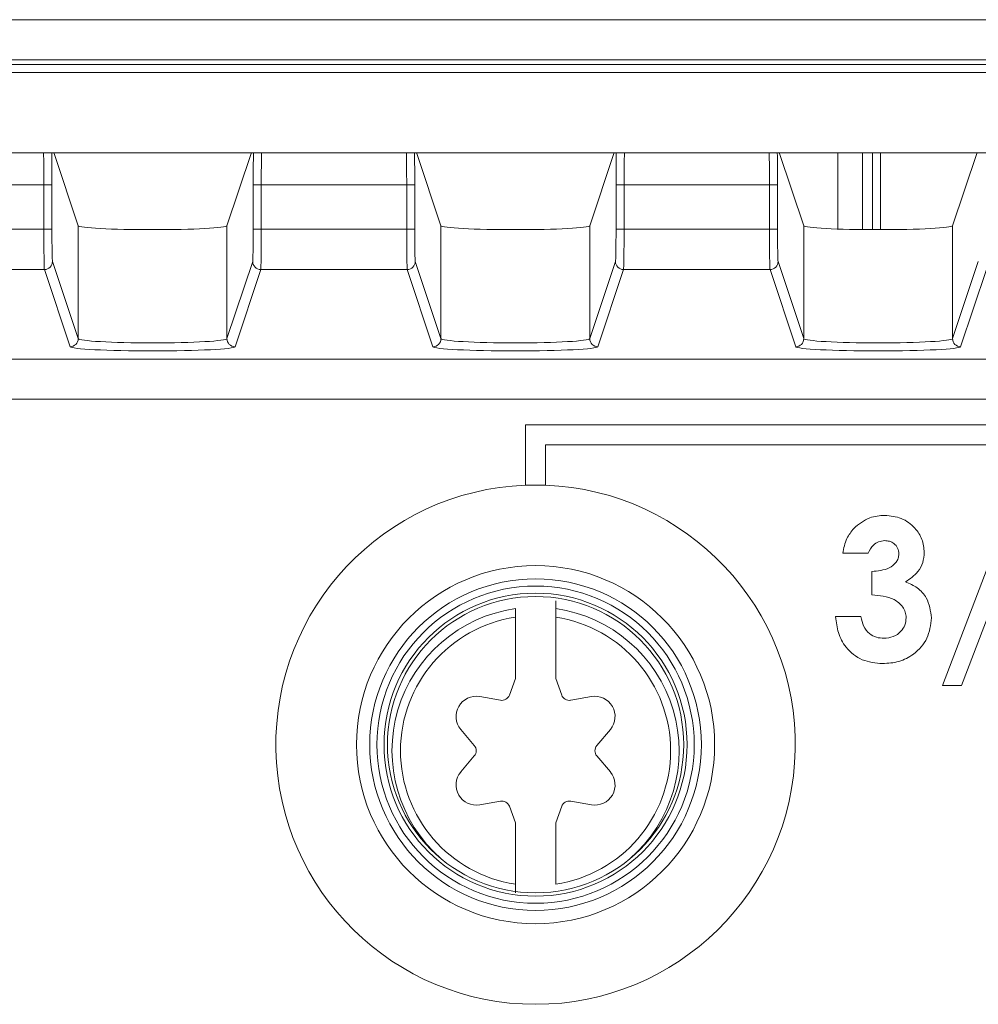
# Model space of a CAD drawing. Header units: millimetres. Extents: x 0 to 1260, y 0 to 891.
# Tile 21 of 93: x 233 to 257, y 489 to 514. Entities that reach past the tile are written whole.
import ezdxf

# ---------------------------------------------------------------- set-up
doc = ezdxf.new("R2010")
doc.units = ezdxf.units.MM
doc.header["$LTSCALE"] = 3

msp = doc.modelspace()

# ---------------------------------------------------------------- linework, layer by layer
at = {"color": 7, "linetype": 'Continuous', "lineweight": 15}
for p, q in [((170.478, 513.913), (258.082, 513.913)), ((257.354, 512.915), (170.449, 512.915)), ((262.3, 512.802), (173.3, 512.802)), ((262.3, 512.602), (173.3, 512.602)), ((173.3, 510.613), (262.3, 510.613)), ((233.852, 510.606), (233.85, 510.613)), ((238.747, 510.606), (233.852, 510.606)), ((234.454, 508.799), (233.855, 510.596)), ((238.145, 508.799), (238.744, 510.596)), ((238.747, 510.606), (238.75, 510.613)), ((242.852, 510.606), (242.85, 510.613)), ((247.747, 510.606), (242.852, 510.606)), ((243.454, 508.799), (242.855, 510.596)), ((247.145, 508.799), (247.744, 510.596)), ((247.747, 510.606), (247.75, 510.613)), ((251.852, 510.606), (251.85, 510.613)), ((256.747, 510.606), (251.852, 510.606)), ((252.454, 508.799), (251.855, 510.596)), ((253.3, 510.606), (253.3, 508.719)), ((254.355, 508.704), (254.355, 510.606)), ((256.145, 508.799), (256.744, 510.596)), ((256.747, 510.606), (256.75, 510.613)), ((233.603, 509.814), (229.996, 509.814)), ((233.803, 509.814), (233.603, 509.814)), ((233.603, 508.712), (233.603, 509.814)), ((233.803, 509.814), (233.803, 508.712)), ((238.796, 509.814), (238.996, 509.814)), ((238.796, 508.712), (238.796, 509.814)), ((242.603, 509.814), (238.996, 509.814)), ((238.996, 509.814), (238.996, 508.712)), ((242.803, 509.814), (242.603, 509.814)), ((242.603, 508.712), (242.603, 509.814)), ((242.803, 509.814), (242.803, 508.712)), ((247.796, 509.814), (247.996, 509.814)), ((247.796, 508.712), (247.796, 509.814)), ((251.603, 509.814), (247.996, 509.814)), ((247.996, 509.814), (247.996, 508.712)), ((251.803, 509.814), (251.603, 509.814)), ((251.603, 508.712), (251.603, 509.814)), ((251.803, 509.814), (251.803, 508.712)), ((229.996, 508.712), (233.603, 508.712)), ((233.803, 508.712), (233.603, 508.712)), ((234.454, 505.999), (234.454, 508.799)), ((238.145, 508.799), (238.145, 505.999)), ((238.796, 508.712), (238.996, 508.712)), ((238.996, 508.712), (242.603, 508.712)), ((242.803, 508.712), (242.603, 508.712)), ((243.454, 505.999), (243.454, 508.799)), ((247.145, 508.799), (247.145, 505.999)), ((247.796, 508.712), (247.996, 508.712)), ((247.996, 508.712), (251.603, 508.712)), ((251.803, 508.712), (251.603, 508.712)), ((252.454, 505.999), (252.454, 508.799)), ((256.145, 508.799), (256.145, 505.999)), ((233.616, 507.714), (229.983, 507.714)), ((234.254, 505.799), (233.616, 507.714)), ((233.816, 507.913), (234.454, 505.999)), ((238.145, 505.999), (238.783, 507.913)), ((238.983, 507.714), (238.345, 505.799)), ((242.616, 507.714), (238.983, 507.714)), ((243.254, 505.799), (242.616, 507.714)), ((242.816, 507.913), (243.454, 505.999)), ((247.145, 505.999), (247.783, 507.913)), ((247.983, 507.714), (247.345, 505.799)), ((251.616, 507.714), (247.983, 507.714)), ((252.254, 505.799), (251.616, 507.714)), ((251.816, 507.913), (252.454, 505.999)), ((256.145, 505.999), (256.783, 507.913)), ((256.983, 507.714), (256.345, 505.799)), ((161.505, 505.491), (311.094, 505.491)), ((311.104, 504.493), (161.495, 504.493)), ((245.55, 503.863), (245.55, 502.363)), ((262.891, 503.863), (245.55, 503.863)), ((246.05, 503.363), (262.891, 503.363)), ((246.05, 502.363), (246.05, 503.363)), ((255.891, 497.396), (257.501, 501.614)), ((257.977, 501.614), (256.367, 497.396)), ((254.051, 500.672), (253.423, 500.672)), ((254.141, 499.64), (254.141, 500.223)), ((246.3, 499.3), (246.3, 499.494)), ((245.3, 499.087), (245.3, 497.563)), ((246.3, 497.563), (246.3, 499.087)), ((253.243, 499.101), (253.872, 499.101)), ((245.3, 497.563), (245.151, 497.155)), ((246.3, 497.563), (246.448, 497.155)), ((256.367, 497.396), (255.891, 497.396)), ((244.414, 497.117), (244.929, 497.026)), ((247.185, 497.117), (246.671, 497.026)), ((243.944, 496.303), (244.28, 495.903)), ((247.655, 496.303), (247.319, 495.903)), ((243.944, 495.246), (244.28, 495.646)), ((247.655, 495.246), (247.319, 495.646)), ((244.414, 494.432), (244.929, 494.523)), ((247.185, 494.432), (246.671, 494.523)), ((245.3, 493.986), (245.151, 494.394)), ((246.3, 493.986), (246.448, 494.394)), ((245.3, 493.986), (245.3, 492.462)), ((246.3, 492.462), (246.3, 493.986))]:
    msp.add_line(p, q, dxfattribs=at)
at = {"color": 8, "linetype": 'Continuous', "lineweight": 15}
for p, q in [((253.912, 508.706), (253.912, 510.606)), ((254.162, 510.606), (254.162, 508.704))]:
    msp.add_line(p, q, dxfattribs=at)
at = {"color": 7, "linetype": 'Continuous', "lineweight": 15}
for radius in [4.443, 4.113, 3.936, 3.759, 3.675]:
    msp.add_circle((245.8, 495.924), radius, dxfattribs=at)
for centre, radius, start, end in [((233.616, 507.914), 0.2, 270.0264, 359.9038), ((238.983, 507.914), 0.2, 180.0962, 269.9736), ((242.616, 507.914), 0.2, 270.0264, 359.9038), ((247.983, 507.914), 0.2, 180.0962, 269.9736), ((251.616, 507.914), 0.2, 270.0264, 359.9038), ((234.254, 505.999), 0.2, 270.0264, 359.9038), ((238.345, 505.999), 0.2, 180.0962, 269.9736), ((243.254, 505.999), 0.2, 270.0264, 359.9038), ((247.345, 505.999), 0.2, 180.0962, 269.9736), ((252.254, 505.999), 0.2, 270.0264, 359.9038), ((256.345, 505.999), 0.2, 180.0962, 269.9736), ((245.8, 495.924), 6.443, 92.2237, 87.7763), ((245.8, 495.924), 6.443, 87.7763, 92.2237), ((245.8, 495.774), 3.35, 98.5837, 261.4163), ((245.8, 495.774), 3.35, 278.5837, 81.4163), ((244.327, 496.624), 0.5, 80, 220), ((244.963, 497.223), 0.2, 260, 340), ((246.636, 497.223), 0.2, 200, 280), ((247.272, 496.624), 0.5, 320, 100), ((244.127, 495.774), 0.2, 320, 40), ((247.472, 495.774), 0.2, 140, 220), ((244.327, 494.924), 0.5, 140, 280), ((247.272, 494.924), 0.5, 260, 40), ((244.963, 494.326), 0.2, 20, 100), ((246.636, 494.326), 0.2, 80, 160)]:
    msp.add_arc(centre, radius, start, end, dxfattribs=at)
at = {"color": 8, "linetype": 'Continuous', "lineweight": 15}
for start, end in [(98.0723, 228.881), (311.119, 81.9277)]:
    msp.add_arc((245.8, 495.774), 3.561, start, end, dxfattribs=at)
for centre, major_axis, ratio, start_param, end_param in [((233.582, 509.814), (0, 1), 0.020946, 4.712389, 5.637859), ((233.782, 509.814), (0, 1.2), 0.017455, 4.712389, 5.440892), ((238.817, 509.814), (0, 1.2), 0.017455, 0.842294, 1.570796), ((239.017, 509.814), (0, 1), 0.020946, 0.645326, 1.570796), ((242.582, 509.814), (0, 1), 0.020946, 4.712389, 5.637859), ((242.782, 509.814), (0, 1.2), 0.017455, 4.712389, 5.440892), ((247.817, 509.814), (0, 1.2), 0.017455, 0.842294, 1.570796), ((248.017, 509.814), (0, 1), 0.020946, 0.645326, 1.570796), ((251.582, 509.814), (0, 1), 0.020946, 4.712389, 5.637859), ((251.782, 509.814), (0, 1.2), 0.017455, 4.712389, 5.440892)]:
    msp.add_ellipse(centre, major_axis=major_axis, ratio=ratio, start_param=start_param, end_param=end_param, dxfattribs=at)
at = {"color": 7, "linetype": 'Continuous', "lineweight": 15}
for centre, major_axis, ratio, start_param, end_param in [((233.856, 510.796), (0, 0.2), 0.017455, 2.820733, 3.089233), ((238.744, 510.796), (0, 0.2), 0.017455, 3.193953, 3.462453), ((242.856, 510.796), (0, 0.2), 0.017455, 2.820733, 3.089233), ((247.744, 510.796), (0, 0.2), 0.017455, 3.193953, 3.462453), ((251.856, 510.796), (0, 0.2), 0.017455, 2.820733, 3.089233), ((256.744, 510.796), (0, 0.2), 0.017455, 3.193953, 3.462453), ((233.617, 508.712), (0, 1), 0.013964, 1.570796, 3.089233), ((233.817, 508.712), (0, 0.8), 0.017455, 1.570796, 3.089233), ((236.3, 508.8), (1.846, 0), 0.052408, 3.159046, 6.265732), ((238.782, 508.712), (0, 0.8), 0.017455, 3.193953, 4.712389), ((238.982, 508.712), (0, 1), 0.013964, 3.193953, 4.712389), ((242.617, 508.712), (0, 1), 0.013964, 1.570796, 3.089233), ((242.817, 508.712), (0, 0.8), 0.017455, 1.570796, 3.089233), ((245.3, 508.8), (1.846, 0), 0.052408, 3.159046, 6.265732), ((247.782, 508.712), (0, 0.8), 0.017455, 3.193953, 4.712389), ((247.982, 508.712), (0, 1), 0.013964, 3.193953, 4.712389), ((251.617, 508.712), (0, 1), 0.013964, 1.570796, 3.089233), ((251.817, 508.712), (0, 0.8), 0.017455, 1.570796, 3.089233), ((254.3, 508.8), (1.846, 0), 0.052408, 3.159046, 6.265732), ((236.3, 506.001), (1.846, 0), 0.058086, 3.159046, 6.265732), ((245.3, 506.001), (1.846, 0), 0.058086, 3.159046, 6.265732), ((254.3, 506.001), (1.846, 0), 0.058086, 3.159046, 6.265732), ((236.3, 505.801), (2.046, 0), 0.052408, 3.159046, 6.265732), ((245.3, 505.801), (2.046, 0), 0.052408, 3.159046, 6.265732), ((254.3, 505.801), (2.046, 0), 0.052408, 3.159046, 6.265732)]:
    msp.add_ellipse(centre, major_axis=major_axis, ratio=ratio, start_param=start_param, end_param=end_param, dxfattribs=at)
for points, knots in [([(253.692, 501.289), (253.818, 501.394), (254.044, 501.583), (254.336, 501.605), (254.465, 501.614)], [0, 0, 0, 0, 0.5588639, 1, 1, 1, 1]), ([(254.465, 501.614), (254.605, 501.6), (254.885, 501.572), (255.204, 501.329), (255.409, 501.026), (255.431, 500.806), (255.442, 500.696)], [0, 0, 0, 0, 0.2798981, 0.5595683, 0.7798424, 1, 1, 1, 1]), ([(253.423, 500.672), (253.446, 500.799), (253.488, 501.027), (253.629, 501.209), (253.692, 501.289)], [0, 0, 0, 0, 0.56011, 1, 1, 1, 1]), ([(254.461, 500.986), (254.409, 500.98), (254.306, 500.969), (254.145, 500.866), (254.087, 500.745), (254.051, 500.672)], [0, 0, 0, 0, 0.280851, 0.561875, 1, 1, 1, 1]), ([(254.814, 500.656), (254.808, 500.707), (254.797, 500.809), (254.699, 500.92), (254.58, 500.979), (254.501, 500.984), (254.461, 500.986)], [0, 0, 0, 0, 0.279656, 0.558862, 0.779263, 1, 1, 1, 1]), ([(254.141, 500.223), (254.291, 500.235), (254.516, 500.253), (254.727, 500.416), (254.802, 500.546), (254.81, 500.619), (254.814, 500.656)], [0, 0, 0, 0, 0.500111, 0.749435, 0.874816, 1, 1, 1, 1]), ([(255.442, 500.696), (255.435, 500.611), (255.42, 500.44), (255.273, 500.161), (255.087, 500.038), (254.974, 499.963)], [0, 0, 0, 0, 0.28057, 0.561026, 1, 1, 1, 1]), ([(254.974, 499.963), (255.077, 499.92), (255.282, 499.835), (255.558, 499.529), (255.598, 499.242), (255.622, 499.068)], [0, 0, 0, 0, 0.2810769, 0.5617335, 1, 1, 1, 1]), ([(254.993, 499.074), (254.989, 499.121), (254.981, 499.216), (254.89, 499.386), (254.623, 499.603), (254.334, 499.625), (254.141, 499.64)], [0, 0, 0, 0, 0.125517, 0.250955, 0.500923, 1, 1, 1, 1]), ([(245.3, 499.087), (245.3, 499.096), (245.3, 499.168), (245.3, 499.238), (245.3, 499.3)], [0, 0, 0, 0, 0.122123, 1, 1, 1, 1]), ([(246.3, 499.3), (246.3, 499.279), (246.3, 499.219), (246.3, 499.147), (246.3, 499.096), (246.3, 499.087)], [0, 0, 0, 0, 0.2954519, 0.8781685, 1, 1, 1, 1]), ([(254.408, 497.935), (254.235, 497.951), (253.889, 497.984), (253.499, 498.3), (253.29, 498.697), (253.259, 498.966), (253.243, 499.101)], [0, 0, 0, 0, 0.279803, 0.558863, 0.779187, 1, 1, 1, 1]), ([(253.872, 499.101), (253.889, 499.022), (253.922, 498.863), (254.063, 498.677), (254.251, 498.576), (254.379, 498.567), (254.442, 498.563)], [0, 0, 0, 0, 0.280488, 0.559268, 0.779432, 1, 1, 1, 1]), ([(255.622, 499.068), (255.6, 498.894), (255.556, 498.546), (255.218, 498.172), (254.818, 497.962), (254.545, 497.944), (254.408, 497.935)], [0, 0, 0, 0, 0.2793154, 0.5589351, 0.7792843, 1, 1, 1, 1]), ([(254.442, 498.563), (254.521, 498.57), (254.679, 498.585), (254.861, 498.717), (254.976, 498.888), (254.988, 499.012), (254.993, 499.074)], [0, 0, 0, 0, 0.280112, 0.55969, 0.779818, 1, 1, 1, 1]), ([(245.3, 492.249), (245.3, 492.265), (245.3, 492.333), (245.3, 492.406), (245.3, 492.462)], [0, 0, 0, 0, 0.2294347, 1, 1, 1, 1])]:
    msp.add_open_spline(points, degree=3, knots=knots, dxfattribs=at)

doc.saveas('drawing.dxf')
